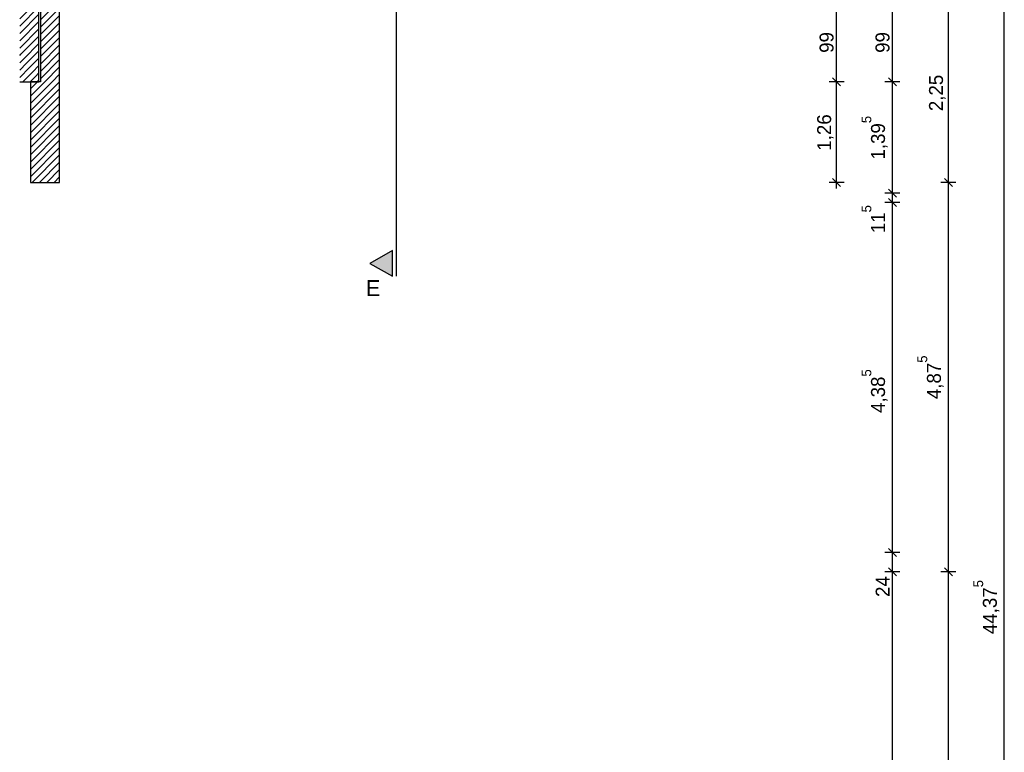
# Model space of a CAD drawing. Extents: x -28.8 to 50.4, y -5.6 to 85.1.
# Tile 18 of 29: x 36.3 to 48.6, y 20.4 to 29.5. Entities that reach past the tile are written whole.
import ezdxf

# ---------------------------------------------------------------- set-up
doc = ezdxf.new("R2010")
doc.units = 0
doc.header["$MEASUREMENT"] = 0
doc.linetypes.add('Strichpunktlinie', pattern=[0.006703, 0.003528, -0.001764, 0, -0.001411])
for name, color, linetype in [('0._EG_2_P_BM_AUSSEN', 7, 'Continuous'), ('0._EG_2_P_ZE_BILD', 7, 'Continuous'), ('0._EG_2_R_TR_AUSSENWAND', 7, 'Continuous')]:
    doc.layers.add(name, color=color, linetype=linetype)
doc.styles.add('ERSTELLTER_STIL_1', font='txt')
doc.styles.add('ERSTELLTER_STIL_2', font='txt')
pattern_1 = [(45, (0, 0), (-0.04596194, 0.04596194), [])]

msp = doc.modelspace()

# ---------------------------------------------------------------- hatches: boundary and pattern name
at = {"layer": '0._EG_2_P_ZE_BILD', "linetype": 'Continuous', "lineweight": 18, "ltscale": 1000}
msp.add_hatch(color=9, dxfattribs=at).paths.add_polyline_path([(40.926, 26.326), (40.926, 26.648), (40.643, 26.484)], flags=0)
at = {"layer": '0._EG_2_R_TR_AUSSENWAND', "linetype": 'Continuous', "ltscale": 1000}
h = msp.add_hatch(dxfattribs=at)
h.set_pattern_fill('MW_Kalksandstein_0002', color=256, style=0, pattern_type=2)
h.set_pattern_definition(pattern_1)
h.paths.add_polyline_path([(36.26, 34.25), (36.26, 29.125), (36.5, 28.76), (36.5, 34.249)], flags=0)
h = msp.add_hatch(dxfattribs=at)
h.set_pattern_fill('MW_Kalksandstein_0002', color=256, style=0, pattern_type=2)
h.set_pattern_definition(pattern_1)
h.paths.add_polyline_path([(36.52, 28.76), (36.76, 28.76), (36.76, 34.25), (36.71, 34.25), (36.52, 34.25)], flags=0)
h = msp.add_hatch(dxfattribs=at)
h.set_pattern_fill('MW_Kalksandstein_0002', color=256, style=0, pattern_type=2)
h.set_pattern_definition(pattern_1)
h.paths.add_polyline_path([(36.26, 28.945), (36.26, 28.875), (36.26, 28.76), (36.5, 28.76), (36.26, 29.125)], flags=0)
h = msp.add_hatch(dxfattribs=at)
h.set_pattern_fill('MW_Kalksandstein_0002', color=256, style=0, pattern_type=2)
h.set_pattern_definition(pattern_1)
h.paths.add_polyline_path([(36.395, 28.76), (36.395, 27.5), (36.76, 27.5), (36.76, 28.76)], flags=0)

# ---------------------------------------------------------------- linework, layer by layer
at = {"layer": '0._EG_2_P_BM_AUSSEN', "linetype": 'Continuous', "ltscale": 1000}
for p, q in [((48.585, 0), (48.585, 44.375)), ((46.485, 28.76), (46.485, 29.75)), ((47.185, 28.76), (47.185, 29.75)), ((47.885, 27.5), (47.885, 29.75)), ((46.579, 28.76), (46.391, 28.76)), ((46.435, 28.81), (46.535, 28.71)), ((46.485, 27.5), (46.485, 28.76)), ((47.279, 28.76), (47.091, 28.76)), ((47.135, 28.81), (47.235, 28.71)), ((47.185, 27.365), (47.185, 28.76)), ((46.579, 27.5), (46.391, 27.5)), ((46.435, 27.55), (46.535, 27.45)), ((46.485, 27.425), (46.485, 27.5)), ((47.979, 27.5), (47.791, 27.5)), ((47.835, 27.55), (47.935, 27.45)), ((47.885, 22.625), (47.885, 27.5)), ((47.279, 27.365), (47.091, 27.365)), ((47.135, 27.415), (47.235, 27.315)), ((47.185, 27.25), (47.185, 27.365)), ((47.279, 27.25), (47.091, 27.25)), ((47.135, 27.3), (47.235, 27.2)), ((47.185, 22.865), (47.185, 27.25)), ((47.279, 22.865), (47.091, 22.865)), ((47.135, 22.915), (47.235, 22.815)), ((47.185, 22.625), (47.185, 22.865)), ((47.279, 22.625), (47.091, 22.625)), ((47.135, 22.675), (47.235, 22.575)), ((47.185, 16.8), (47.185, 22.625)), ((47.979, 22.625), (47.791, 22.625)), ((47.835, 22.675), (47.935, 22.575)), ((47.885, 0), (47.885, 22.625))]:
    msp.add_line(p, q, dxfattribs=at)
at = {"layer": '0._EG_2_P_ZE_BILD', "linetype": 'Strichpunktlinie', "ltscale": 1000}
msp.add_line((40.976, 26.326), (40.976, 45.062), dxfattribs=at)
at = {"layer": '0._EG_2_P_ZE_BILD', "color": 255, "linetype": 'Continuous', "lineweight": 18, "ltscale": 1000}
for p, q in [((40.926, 26.648), (40.643, 26.484)), ((40.926, 26.326), (40.926, 26.648)), ((40.643, 26.484), (40.926, 26.326))]:
    msp.add_line(p, q, dxfattribs=at)
at = {"layer": '0._EG_2_P_ZE_BILD', "linetype": 'Continuous', "ltscale": 1000}
for p, q in [((40.926, 26.648), (40.643, 26.484)), ((40.926, 26.326), (40.926, 26.648)), ((40.643, 26.484), (40.926, 26.326))]:
    msp.add_line(p, q, dxfattribs=at)
at = {"layer": '0._EG_2_R_TR_AUSSENWAND', "linetype": 'Continuous', "ltscale": 1000}
for p, q in [((36.5, 28.76), (36.5, 34.249)), ((36.52, 34.25), (36.52, 28.76)), ((36.76, 28.76), (36.76, 34.249)), ((36.26, 28.76), (36.5, 28.76)), ((36.395, 28.76), (36.395, 27.5)), ((36.52, 28.76), (36.395, 28.76)), ((36.76, 27.5), (36.76, 28.76)), ((36.395, 27.5), (36.76, 27.5))]:
    msp.add_line(p, q, dxfattribs=at)

# ---------------------------------------------------------------- texts
at = {"layer": '0._EG_2_P_BM_AUSSEN', "linetype": 'Continuous', "char_height": 0.175, "attachment_point": 7, "rotation": 90, "style": 'ERSTELLTER_STIL_2'}
for s, insert in [('{99}', (46.45, 29.122)), ('{99}', (47.15, 29.122)), ('{2,25}', (47.85, 28.392)), ('{1,26}', (46.45, 27.897)), ('{1,39\\A1{\\H0.7x;\\S5^  ;}}', (47.124, 27.786)), ('{11\\A1{\\H0.7x;\\S5^  ;}}', (47.092, 26.864)), ('{4,87\\A1{\\H0.7x;\\S5^  ;}}', (47.824, 24.786)), ('{4,38\\A1{\\H0.7x;\\S5^  ;}}', (47.124, 24.613)), ('{24}', (47.15, 22.309)), ('{44,37\\A1{\\H0.7x;\\S5^  ;}}', (48.524, 21.844))]:
    msp.add_mtext(s, dxfattribs=dict(at, insert=insert))
at = {"layer": '0._EG_2_P_ZE_BILD', "linetype": 'Continuous', "insert": (40.685, 26.276), "char_height": 0.2, "attachment_point": 2, "style": 'ERSTELLTER_STIL_1'}
msp.add_mtext('{E}', dxfattribs=at)

doc.saveas('drawing.dxf')
